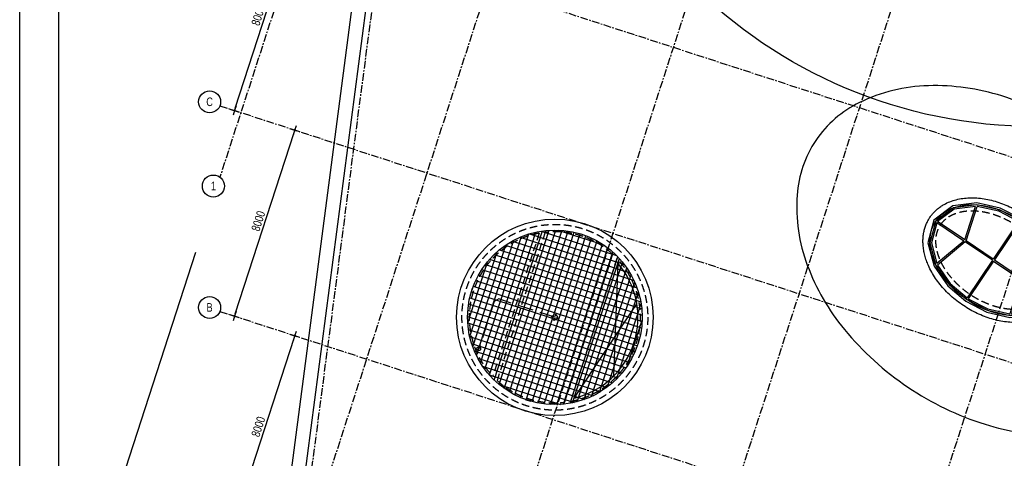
# Model space of a CAD drawing. Header units: millimetres. Extents: x -4106 to 114694, y -37499 to 54647.
# Tile 2 of 109: x -4106 to 36163, y 1077 to 19017. Entities that reach past the tile are written whole.
import ezdxf
from ezdxf.enums import TextEntityAlignment as Align

# ---------------------------------------------------------------- set-up
doc = ezdxf.new("R2010")
doc.units = ezdxf.units.MM
doc.header["$LTSCALE"] = 50
for name, pattern in [('B0301', [25, 12.5, -6.25, 0, -6.25]), ('XREF_05-werkset$0$B0402', [9.375, 6.25, -3.125]), ('XREF_05-werkset$0$B0701', [9.375, 6.25, -3.125]), ('XREF_05-werkset$0$B0702', [4.6875, 3.125, -1.5625]), ('XREF_05-werkset$0$B0703', [18.75, 12.5, -6.25]), ('XREF_STRAMIEN$0$B0201', [50, 31.25, -6.25, 6.25, -6.25]), ('XREF_STRAMIEN$0$B0202', [28.125, 18.75, -3.125, 3.125, -3.125])]:
    doc.linetypes.add(name, pattern=pattern)
for name, color, linetype in [('FOK_ BRANDSLANGHASPELS', 2, 'Continuous'), ('FOK_07_STRAMIEN', 13, 'B0301'), ('FOK_22_BINNENWANDEN', 2, 'Continuous'), ('XREF_05-werkset$0$AA23NH--_METAAL', 242, 'Continuous'), ('XREF_05-werkset$0$AB52----_RIOOLINST', 7, 'Continuous'), ('XREF_05-werkset$0$AI27----_DAKEN', 1, 'Continuous'), ('XREF_05-werkset$0$AI47----_DAKAFW', 242, 'Continuous'), ('XREF_05-werkset$0$AL$8A---_ABT-HULP', 241, 'Continuous'), ('XREF_05-werkset$0$AL23NH--_METAAL', 2, 'Continuous'), ('XREF_05-werkset$0$AL281L3-_STREEPF-OND', 242, 'XREF_05-werkset$0$B0702'), ('XREF_05-werkset$0$AL34MH--_METAAL', 2, 'Continuous'), ('XREF_05-werkset$0$AL52----_RIOOLINST', 2, 'Continuous'), ('XREF_05-werkset$0$AV22E---_TPGBETON', 1, 'XREF_05-werkset$0$B0701'), ('XREF_05_PLAFOND$0$AI45----_PLAFONDAFW', 2, 'Continuous'), ('XREF_STRAMIEN$0$AL$7A---_STRAMIEN', 1, 'XREF_STRAMIEN$0$B0201'), ('XREF_STRAMIEN$0$AM$1A---_ALGEMEEN', 1, 'Continuous'), ('XREF_STRAMIEN$0$BB$7A---_STRAMIEN', 7, 'Continuous'), ('XREF_STRAMIEN$0$BL$7A---_STRAMIEN', 1, 'XREF_STRAMIEN$0$B0202')]:
    doc.layers.add(name, color=color, linetype=linetype)
doc.styles.add('XREF_05-werkset$0$03_50', font='ABTPR.SHX', dxfattribs={"width": 0.8, "height": 175})
doc.styles.add('XREF_STRAMIEN$0$03_1', font='B-GBP.SHX', dxfattribs={"width": 0.8, "height": 3.5})
doc.styles.add('XREF_STRAMIEN$0$03_100', font='B-GBP.SHX', dxfattribs={"width": 0.8, "height": 350})
doc.dimstyles.new('XREF_STRAMIEN$0$03_100', dxfattribs={"dimscale": 100, "dimtxt": 2.5, "dimasz": 1, "dimexe": 2, "dimexo": 0, "dimgap": 1, "dimtad": 1, "dimdec": 0, "dimdsep": 46, "dimtxsty": 'XREF_STRAMIEN$0$03_100', "dimblk": 'XREF_STRAMIEN$0$abt-dot-m', "dimcen": 1, "dimdle": 1, "dimclre": 256, "dimclrt": 3, "dimadec": 3, "dimazin": 0, "dimtfac": 1, "dimtdec": 4, "dimtix": 1, "dimtmove": 2, "dimatfit": 3, "dimldrblk": 'XREF_STRAMIEN$0$dot', "dimfxl": 1, "dimtolj": 1, "dimtzin": 0, "dimarcsym": 0})

# ---------------------------------------------------------------- blocks, each defined once
blk = doc.blocks.new('XREF_05-werkset$0$V-H-39-00U_09145B1')
at = {"layer": 'XREF_05-werkset$0$AL$8A---_ABT-HULP'}
blk.add_ellipse((0, 0), major_axis=(2363, -1593), ratio=0.68421, dxfattribs=at)
at = {"layer": 'XREF_05-werkset$0$AL281L3-_STREEPF-OND', "linetype": 'XREF_05-werkset$0$B0402'}
blk.add_open_spline([(-2157, 1454), (-2182, 1416), (-2205, 1377), (-2246, 1296), (-2264, 1255), (-2295, 1168), (-2308, 1124), (-2330, 1031), (-2338, 984), (-2348, 897), (-2351, 857), (-2354, 777), (-2353, 737), (-2349, 645), (-2344, 595), (-2330, 491), (-2320, 439), (-2295, 331), (-2280, 277), (-2245, 168), (-2225, 113), (-2180, 3), (-2155, -53), (-2101, -164), (-2071, -219), (-2007, -330), (-1972, -385), (-1899, -494), (-1860, -548), (-1777, -655), (-1734, -708), (-1644, -812), (-1596, -863), (-1498, -963), (-1448, -1012), (-1343, -1108), (-1289, -1154), (-1178, -1245), (-1121, -1289), (-1004, -1373), (-945, -1414), (-824, -1492), (-762, -1529), (-637, -1600), (-574, -1634), (-436, -1703), (-361, -1737), (-210, -1800), (-133, -1829), (19, -1881), (95, -1904), (247, -1943), (322, -1960), (472, -1988), (546, -1999), (691, -2014), (763, -2018), (887, -2021), (941, -2020), (1045, -2015), (1096, -2011), (1196, -1999), (1245, -1991), (1340, -1973), (1386, -1962), (1475, -1936), (1519, -1922), (1602, -1891), (1643, -1874), (1723, -1835), (1764, -1813), (1841, -1766), (1878, -1740), (1947, -1686), (1980, -1658), (2042, -1598), (2070, -1567), (2124, -1501), (2149, -1467), (2194, -1396), (2215, -1359), (2252, -1283), (2268, -1243), (2297, -1161), (2309, -1119), (2329, -1033), (2337, -989), (2348, -898), (2352, -851), (2354, -756), (2353, -707), (2345, -607), (2339, -555), (2322, -450), (2311, -396), (2283, -286), (2266, -230), (2226, -116), (2204, -58), (2153, 59), (2124, 117), (2063, 234), (2029, 292), (1957, 408), (1918, 466), (1836, 579), (1793, 636), (1701, 747), (1653, 801), (1553, 908), (1501, 961), (1393, 1063), (1337, 1113), (1222, 1210), (1162, 1257), (1041, 1347), (979, 1391), (852, 1474), (788, 1514), (657, 1590), (590, 1626), (456, 1693), (389, 1725), (253, 1783), (184, 1810), (47, 1859), (-22, 1882), (-159, 1921), (-227, 1939), (-363, 1968), (-430, 1981), (-564, 2001), (-630, 2008), (-760, 2018), (-823, 2020), (-946, 2020), (-1006, 2018), (-1121, 2009), (-1178, 2002), (-1287, 1984), (-1340, 1973), (-1443, 1946), (-1493, 1931), (-1589, 1897), (-1634, 1877), (-1714, 1839), (-1749, 1821), (-1816, 1781), (-1848, 1760), (-1916, 1711), (-1951, 1683), (-2019, 1622), (-2050, 1589), (-2108, 1522), (-2133, 1489), (-2157, 1454)], degree=3, knots=[0, 0, 0, 0, 0.085677, 0.085677, 0.170245, 0.170245, 0.254813, 0.254813, 0.339381, 0.339381, 0.405927, 0.405927, 0.472473, 0.472473, 0.552077, 0.552077, 0.632707, 0.632707, 0.713337, 0.713337, 0.793967, 0.793967, 0.874597, 0.874597, 0.955226, 0.955226, 1.035856, 1.035856, 1.116486, 1.116486, 1.197116, 1.197116, 1.277746, 1.277746, 1.358375, 1.358375, 1.439005, 1.439005, 1.519635, 1.519635, 1.600265, 1.600265, 1.680894, 1.680894, 1.761524, 1.761524, 1.855708, 1.855708, 1.949891, 1.949891, 2.044074, 2.044074, 2.138258, 2.138258, 2.232441, 2.232441, 2.326625, 2.326625, 2.399002, 2.399002, 2.471379, 2.471379, 2.543756, 2.543756, 2.616133, 2.616133, 2.68851, 2.68851, 2.760888, 2.760888, 2.839351, 2.839351, 2.919101, 2.919101, 2.99885, 2.99885, 3.0786, 3.0786, 3.158349, 3.158349, 3.238099, 3.238099, 3.317848, 3.317848, 3.397597, 3.397597, 3.476282, 3.476282, 3.555114, 3.555114, 3.633918, 3.633918, 3.714547, 3.714547, 3.795765, 3.795765, 3.879115, 3.879115, 3.963997, 3.963997, 4.04888, 4.04888, 4.133762, 4.133762, 4.218645, 4.218645, 4.303527, 4.303527, 4.38841, 4.38841, 4.473292, 4.473292, 4.558175, 4.558175, 4.643057, 4.643057, 4.72794, 4.72794, 4.812822, 4.812822, 4.897705, 4.897705, 4.982587, 4.982587, 5.06747, 5.06747, 5.152352, 5.152352, 5.237235, 5.237235, 5.322117, 5.322117, 5.406999, 5.406999, 5.49186, 5.49186, 5.573584, 5.573584, 5.655308, 5.655308, 5.737032, 5.737032, 5.818756, 5.818756, 5.90048, 5.90048, 5.968002, 5.968002, 6.035524, 6.035524, 6.118043, 6.118043, 6.203376, 6.203376, 6.283185, 6.283185, 6.283185, 6.283185], dxfattribs=at)
at = {"layer": 'XREF_05-werkset$0$AL34MH--_METAAL'}
for p, q in [((-1173, 827), (-734, 2195)), ((-1121, 792), (-669, 2198)), ((-1206, 777), (-2319, 1527)), ((-1173, 827), (-2285, 1577)), ((1029, 1581), (-8, 42)), ((1079, 1547), (42, 8)), ((-1206, 777), (-2310, -144)), ((-1154, 742), (-2289, -205)), ((-42, -8), (-1154, 742)), ((-8, 42), (-1121, 792)), ((42, 8), (1154, -742)), ((1154, -742), (2289, 204)), ((1206, -777), (2310, 144)), ((-42, -8), (-1079, -1547)), ((8, -42), (-1030, -1581)), ((8, -42), (1121, -792)), ((1121, -792), (669, -2198)), ((1206, -777), (2319, -1527)), ((1173, -827), (734, -2195)), ((1173, -827), (2285, -1576))]:
    blk.add_line(p, q, dxfattribs=at)
at = {"layer": 'XREF_05-werkset$0$AL34MH--_METAAL', "color": 1}
blk.add_lwpolyline([(-1135, -1684), (-275, -2128), (675, -2343), (1665, -2222), (2433, -1640), (2684, -710), (2425, 253), (1869, 1054), (1135, 1684), (275, 2129), (-676, 2343), (-1666, 2222), (-2433, 1640), (-2684, 710), (-2426, -253), (-1870, -1054)], close=True, dxfattribs=at)
at = {"layer": 'XREF_05-werkset$0$AL34MH--_METAAL'}
blk.add_lwpolyline([(-1090, -1617), (-248, -2052), (679, -2262), (1634, -2145), (2363, -1593), (2601, -710), (2352, 219), (1810, 1000), (1090, 1617), (247, 2053), (-680, 2262), (-1634, 2145), (-2363, 1593), (-2602, 710), (-2352, -219), (-1810, -999)], close=True, dxfattribs=at)
for points in [[(-734, 2195), (-1611, 2087), (-2285, 1577)], [(1029, 1581), (226, 1996), (-669, 2198)], [(-2319, 1527), (-2539, 710), (-2310, -144)], [(2289, 204), (1765, 959), (1079, 1547)], [(2319, -1527), (2539, -710), (2310, 144)], [(-2289, -205), (-1765, -959), (-1079, -1547)], [(-1030, -1581), (-227, -1996), (669, -2198)], [(734, -2195), (1611, -2087), (2285, -1576)]]:
    blk.add_lwpolyline(points, dxfattribs=at)
at = {"layer": 'XREF_05-werkset$0$AL34MH--_METAAL', "color": 2}
blk.add_open_spline([(-2596, 1749), (-2618, 1716), (-2639, 1683), (-2685, 1601), (-2710, 1552), (-2755, 1452), (-2775, 1400), (-2810, 1293), (-2826, 1237), (-2851, 1124), (-2861, 1066), (-2875, 949), (-2880, 890), (-2883, 762), (-2882, 692), (-2872, 553), (-2864, 482), (-2840, 341), (-2825, 271), (-2788, 129), (-2767, 59), (-2717, -82), (-2690, -152), (-2619, -311), (-2575, -400), (-2478, -575), (-2424, -661), (-2309, -831), (-2247, -914), (-2116, -1077), (-2046, -1157), (-1900, -1311), (-1823, -1386), (-1664, -1531), (-1581, -1601), (-1410, -1734), (-1322, -1798), (-1141, -1918), (-1048, -1975), (-860, -2082), (-764, -2132), (-569, -2224), (-471, -2266), (-272, -2342), (-172, -2376), (28, -2435), (129, -2460), (329, -2501), (429, -2517), (628, -2540), (726, -2547), (921, -2551), (1017, -2548), (1187, -2534), (1261, -2524), (1408, -2499), (1480, -2484), (1620, -2446), (1689, -2424), (1822, -2373), (1886, -2345), (2011, -2281), (2072, -2246), (2175, -2178), (2218, -2146), (2303, -2079), (2343, -2043), (2419, -1969), (2455, -1930), (2523, -1850), (2555, -1808), (2614, -1722), (2642, -1677), (2693, -1586), (2717, -1538), (2755, -1450), (2771, -1408), (2800, -1324), (2813, -1282), (2835, -1195), (2845, -1151), (2864, -1043), (2872, -979), (2882, -847), (2883, -779), (2879, -642), (2874, -573), (2857, -435), (2845, -365), (2814, -226), (2796, -156), (2753, -17), (2728, 52), (2673, 191), (2643, 260), (2564, 421), (2514, 513), (2404, 693), (2345, 780), (2219, 951), (2152, 1034), (2011, 1195), (1937, 1273), (1782, 1424), (1702, 1498), (1534, 1638), (1447, 1706), (1270, 1834), (1179, 1894), (994, 2008), (899, 2061), (708, 2160), (611, 2205), (414, 2289), (315, 2326), (116, 2393), (16, 2423), (-184, 2472), (-285, 2493), (-484, 2524), (-583, 2536), (-779, 2549), (-876, 2551), (-1068, 2545), (-1162, 2537), (-1346, 2512), (-1436, 2494), (-1612, 2449), (-1697, 2422), (-1862, 2357), (-1941, 2319), (-2063, 2251), (-2109, 2222), (-2198, 2161), (-2242, 2128), (-2326, 2059), (-2366, 2022), (-2442, 1944), (-2478, 1904), (-2542, 1826), (-2569, 1788), (-2596, 1749)], degree=3, knots=[0, 0, 0, 0, 0.05045, 0.05045, 0.119977, 0.119977, 0.189503, 0.189503, 0.262133, 0.262133, 0.334763, 0.334763, 0.407393, 0.407393, 0.491149, 0.491149, 0.574905, 0.574905, 0.658661, 0.658661, 0.742417, 0.742417, 0.826173, 0.826173, 0.933369, 0.933369, 1.040565, 1.040565, 1.147761, 1.147761, 1.254957, 1.254957, 1.362153, 1.362153, 1.469349, 1.469349, 1.576545, 1.576545, 1.683741, 1.683741, 1.790937, 1.790937, 1.898133, 1.898133, 2.005329, 2.005329, 2.112525, 2.112525, 2.219721, 2.219721, 2.326917, 2.326917, 2.434113, 2.434113, 2.520166, 2.520166, 2.606219, 2.606219, 2.692272, 2.692272, 2.778325, 2.778325, 2.864378, 2.864378, 2.932201, 2.932201, 2.99992, 2.99992, 3.066677, 3.066677, 3.133433, 3.133433, 3.20019, 3.20019, 3.266947, 3.266947, 3.32295, 3.32295, 3.378952, 3.378952, 3.434955, 3.434955, 3.514941, 3.514941, 3.597499, 3.597499, 3.680057, 3.680057, 3.762615, 3.762615, 3.845173, 3.845173, 3.927731, 3.927731, 4.01029, 4.01029, 4.122894, 4.122894, 4.233162, 4.233162, 4.34215, 4.34215, 4.450472, 4.450472, 4.558936, 4.558936, 4.667378, 4.667378, 4.774827, 4.774827, 4.881775, 4.881775, 4.988723, 4.988723, 5.095671, 5.095671, 5.202618, 5.202618, 5.309566, 5.309566, 5.416514, 5.416514, 5.523461, 5.523461, 5.630409, 5.630409, 5.737357, 5.737357, 5.844305, 5.844305, 5.951252, 5.951252, 6.01756, 6.01756, 6.086324, 6.086324, 6.155088, 6.155088, 6.223852, 6.223852, 6.283185, 6.283185, 6.283185, 6.283185], dxfattribs=at)
blk = doc.blocks.new('XREF_05-werkset$0$V-H-52-001_B09145W02')
at = {"layer": 'XREF_05-werkset$0$AL52----_RIOOLINST', "color": 2}
for p, q in [((-154, 0), (-35, 0)), ((0, 154), (0, 35)), ((35, 0), (154, 0)), ((0, -35), (0, -154))]:
    blk.add_line(p, q, dxfattribs=at)
blk.add_circle((0, 0), 110, dxfattribs=at)
at = {"layer": 'XREF_05-werkset$0$AB52----_RIOOLINST', "color": 3, "style": 'XREF_05-werkset$0$03_50', "width": 0.8, "flags": 3}
blk.add_attdef('HWA', (96, -332), '', height=175, dxfattribs=at)
blk = doc.blocks.new('XREF_05-werkset')
at = {"layer": 'XREF_05-werkset$0$AA23NH--_METAAL'}
h = blk.add_hatch(dxfattribs=at)
h.set_pattern_fill('ANSI37', color=256, scale=2000, angle=27.02, style=0)
h.set_pattern_definition([(72.02, (13283.8, 4551.78), (-237.791, 77.171), []), (162.02, (13283.8, 4551.78), (-77.171, -237.791), [])])
edge = h.paths.add_edge_path()
edge.add_arc((17781, 6845), 3570, 0, 360)
at = {"layer": 'XREF_05-werkset$0$AI27----_DAKEN'}
blk.add_lwpolyline([(42983, 4287, 0.132035), (43749, 6519, 0.106652), (43331, 9393, 0.083387), (41814, 12021, 0.072103), (39219, 14376, 0.072103), (36063, 15897, 0.083387), (33058, 16317, 0.106652), (30237, 15626, 0.132035), (28455, 14079, 0.132035), (27689, 11846, 0.106652), (28107, 8972, 0.083387), (29624, 6344, 0.072103), (32218, 3989, 0.072103), (35375, 2468, 0.083387), (38380, 2048, 0.106652), (41201, 2739, 0.132035)], format="xyb", close=True, dxfattribs=at)
at = {"layer": 'XREF_05-werkset$0$AI47----_DAKAFW'}
for points in [[(17776, 37270), (11796, 37270), (6568, -2657), (42250, -14237)], [(17700, 36690), (12305, 36690), (7205, -2254), (42784, -13801)]]:
    blk.add_lwpolyline(points, dxfattribs=at)
at = {"layer": 'XREF_05-werkset$0$AL23NH--_METAAL'}
for points in [[(18154, 3295), (20168, 9501)], [(18508, 3350), (20422, 9248)], [(20361, 9060), (20174, 4431)], [(18569, 3538), (21136, 7394)]]:
    blk.add_lwpolyline(points, dxfattribs=at)
for radius in [4020, 3570]:
    blk.add_circle((17781, 6845), radius, dxfattribs=at)
blk.add_arc((17781, 6845), 3400, 283.3917, 40.6483, dxfattribs=at)
at = {"layer": 'XREF_05-werkset$0$AL52----_RIOOLINST', "linetype": 'XREF_05-werkset$0$B0703'}
blk.add_lwpolyline([(17781, 6845), (15488, 7594), (15299, 7497), (14670, 5558)], dxfattribs=at)
blk.add_circle((14670, 5558), 75, dxfattribs=at)
at = {"layer": 'XREF_05-werkset$0$AV22E---_TPGBETON', "color": 253}
for points in [[(17142, 10287), (15244, 4435)], [(17386, 10323), (15419, 4263)], [(20144, 9428), (18177, 3368)], [(20319, 9256), (18420, 3404)]]:
    blk.add_lwpolyline(points, dxfattribs=at)
blk.add_circle((17781, 6845), 3800, dxfattribs=at)
for start, end in [(100.519, 223.521), (47.9049, 96.7113), (280.519, 43.3346), (227.5457, 276.1351)]:
    blk.add_arc((17781, 6845), 3500, start, end, dxfattribs=at)
blk.add_blockref('XREF_05-werkset$0$V-H-39-00U_09145B1', (35719, 9183))
at = {"rotation": 342.0199999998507}
blk.add_blockref('XREF_05-werkset$0$V-H-52-001_B09145W02', (17781, 6845), dxfattribs=at)
blk = doc.blocks.new('XREF_STRAMIEN$0$B-S-00-00VY')
at = {"layer": 'XREF_STRAMIEN$0$BL$7A---_STRAMIEN', "color": 1, "linetype": 'Continuous'}
blk.add_circle((0, -4.5), 4.5, dxfattribs=at)
at = {"layer": 'XREF_STRAMIEN$0$BB$7A---_STRAMIEN', "color": 3, "style": 'XREF_STRAMIEN$0$03_1', "width": 0.8}
blk.add_attdef('STRAMIEN', text='', height=3.5, dxfattribs=at).set_placement((0, -4.48), align=Align.MIDDLE)
blk = doc.blocks.new('XREF_STRAMIEN$0$abt-dot-m')
for p, q in [((-2, 0), (0, 0)), ((0, 0), (2, 0))]:
    blk.add_line(p, q)
at = {"color": 1, "const_width": 0.5}
blk.add_lwpolyline([(-0.25, 0, 1), (0.25, 0, 1)], format="xyb", close=True, dxfattribs=at)
blk = doc.blocks.new('*D209')
at = {"layer": 'Defpoints', "color": 0}
for p in [(6960, 6152), (7151, 6090), (4491, -1457)]:
    blk.add_point(p, dxfattribs=at)
at = {"layer": 'XREF_STRAMIEN$0$AM$1A---_ALGEMEEN', "lineweight": -2}
for p, q in [((6960, 6152), (7341, 6028)), ((4491, -1457), (4871, -1581))]:
    blk.add_line(p, q, dxfattribs=at)
at = {"layer": 'XREF_STRAMIEN$0$AM$1A---_ALGEMEEN', "color": 0, "lineweight": -2}
blk.add_line((4712, -1424), (7120, 5995), dxfattribs=at)
at = {"layer": 'XREF_STRAMIEN$0$AM$1A---_ALGEMEEN', "color": 0, "lineweight": -2, "xscale": 100, "yscale": 100, "zscale": 100}
for p, rotation in [((7151, 6090), 72.01999999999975), ((4681, -1519), 252.0199999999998)]:
    blk.add_blockref('XREF_STRAMIEN$0$abt-dot-m', p, dxfattribs=dict(at, rotation=rotation))
at = {"layer": 'XREF_STRAMIEN$0$AM$1A---_ALGEMEEN', "color": 3, "insert": (5654, 2370), "char_height": 350, "attachment_point": 5, "rotation": 72.02, "style": 'XREF_STRAMIEN$0$03_100'}
blk.add_mtext('\\A1;8000', dxfattribs=at)
blk = doc.blocks.new('XREF_STRAMIEN$0$dot')
at = {"color": 1, "const_width": 0.5}
blk.add_lwpolyline([(-0.25, 0, 1), (0.25, 0, 1)], format="xyb", close=True, dxfattribs=at)
blk = doc.blocks.new('*D256')
at = {"layer": 'Defpoints', "color": 0}
for p in [(6960, 14563), (7151, 14501), (4491, 6953)]:
    blk.add_point(p, dxfattribs=at)
at = {"layer": 'XREF_STRAMIEN$0$AM$1A---_ALGEMEEN', "lineweight": -2}
for p, q in [((6960, 14563), (7341, 14439)), ((4491, 6953), (4871, 6830))]:
    blk.add_line(p, q, dxfattribs=at)
at = {"layer": 'XREF_STRAMIEN$0$AM$1A---_ALGEMEEN', "color": 0, "lineweight": -2}
blk.add_line((4712, 6987), (7120, 14406), dxfattribs=at)
at = {"layer": 'XREF_STRAMIEN$0$AM$1A---_ALGEMEEN', "color": 0, "lineweight": -2, "xscale": 100, "yscale": 100, "zscale": 100}
for p, rotation in [((7151, 14501), 72.01999999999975), ((4681, 6892), 252.0199999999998)]:
    blk.add_blockref('XREF_STRAMIEN$0$abt-dot-m', p, dxfattribs=dict(at, rotation=rotation))
at = {"layer": 'XREF_STRAMIEN$0$AM$1A---_ALGEMEEN', "color": 3, "insert": (5654, 10781), "char_height": 350, "attachment_point": 5, "rotation": 72.02, "style": 'XREF_STRAMIEN$0$03_100'}
blk.add_mtext('\\A1;8000', dxfattribs=at)
blk = doc.blocks.new('*D257')
at = {"layer": 'Defpoints', "color": 0}
for p in [(6960, 22973), (7151, 22912), (4491, 15364)]:
    blk.add_point(p, dxfattribs=at)
at = {"layer": 'XREF_STRAMIEN$0$AM$1A---_ALGEMEEN', "lineweight": -2}
for p, q in [((6960, 22973), (7341, 22850)), ((4491, 15364), (4871, 15241))]:
    blk.add_line(p, q, dxfattribs=at)
at = {"layer": 'XREF_STRAMIEN$0$AM$1A---_ALGEMEEN', "color": 0, "lineweight": -2}
blk.add_line((4712, 15397), (7120, 22817), dxfattribs=at)
at = {"layer": 'XREF_STRAMIEN$0$AM$1A---_ALGEMEEN', "color": 0, "lineweight": -2, "xscale": 100, "yscale": 100, "zscale": 100}
for p, rotation in [((7151, 22912), 72.01999999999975), ((4681, 15302), 252.0199999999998)]:
    blk.add_blockref('XREF_STRAMIEN$0$abt-dot-m', p, dxfattribs=dict(at, rotation=rotation))
at = {"layer": 'XREF_STRAMIEN$0$AM$1A---_ALGEMEEN', "color": 3, "insert": (5654, 19192), "char_height": 350, "attachment_point": 5, "rotation": 72.02, "style": 'XREF_STRAMIEN$0$03_100'}
blk.add_mtext('\\A1;8000', dxfattribs=at)
blk = doc.blocks.new('XREF_05_PLAFOND')
at = {"layer": 'XREF_05_PLAFOND$0$AI45----_PLAFONDAFW'}
h = blk.add_hatch(dxfattribs=at)
h.set_pattern_fill('_USER,_O', color=256, scale=600, angle=90, pattern_type=0)
h.set_pattern_definition([(81.94, (95233.5, 35104.6), (-594.073, 84.126), [])])
edge = h.paths.add_edge_path(flags=16)
edge.add_arc((41622, 26897), 5450, 0, 360)
h.paths.add_polyline_path([(49934, 30177), (51534, 30177), (51534, 27777), (49934, 27777)], flags=16)
edge = h.paths.add_edge_path(flags=16)
edge.add_arc((86127, 26613), 3800, 0, 360)
edge = h.paths.add_edge_path(flags=16)
edge.add_arc((74999, -10767), 5450, 0, 360)
edge = h.paths.add_edge_path()
edge.add_line((31231, 21828), (22997, 22270))
edge.add_line((22997, 22270), (24807, 36095))
edge.add_line((24807, 36095), (95374, 36095))
edge.add_line((95374, 36095), (86393, -27328))
edge.add_line((86393, -27328), (68974, -21675))
edge.add_line((68974, -21675), (69214, 10716))
edge.add_arc((59885, 10785), 9330, 359.5745, 446.6108)
edge.add_line((60436, 20099), (31231, 21828))
h = blk.add_hatch(dxfattribs=at)
h.set_pattern_fill('_USER,_O', color=256, scale=1800, pattern_type=0)
h.set_pattern_definition([(351.94, (95233.5, 35104.6), (252.378, 1782.22), [])])
edge = h.paths.add_edge_path(flags=16)
edge.add_arc((74999, -10767), 5450, 0, 360)
edge = h.paths.add_edge_path(flags=16)
edge.add_arc((41622, 26897), 5450, 0, 360)
h.paths.add_polyline_path([(49934, 30177), (51534, 30177), (51534, 27777), (49934, 27777)], flags=16)
edge = h.paths.add_edge_path(flags=16)
edge.add_arc((86127, 26613), 3800, 0, 360)
edge = h.paths.add_edge_path()
edge.add_line((31231, 21828), (22997, 22270))
edge.add_line((22997, 22270), (24807, 36095))
edge.add_line((24807, 36095), (95374, 36095))
edge.add_line((95374, 36095), (86393, -27328))
edge.add_line((86393, -27328), (68974, -21675))
edge.add_line((68974, -21675), (69214, 10716))
edge.add_arc((59885, 10785), 9330, 359.5745, 446.6108)
edge.add_line((60436, 20099), (31231, 21828))
blk = doc.blocks.new('A$C4D8164B4')
at = {"layer": 'FOK_ BRANDSLANGHASPELS'}
h = blk.add_hatch(color=252, dxfattribs=at)
edge = h.paths.add_edge_path()
edge.add_arc((20129, 20117), 357, 0, 360)
at = {"layer": 'FOK_ BRANDSLANGHASPELS', "color": 2}
blk.add_circle((20000, 20000), 20000, dxfattribs=at)
at = {"layer": 'FOK_ BRANDSLANGHASPELS', "color": 6}
blk.add_circle((20129, 20117), 357, dxfattribs=at)
blk = doc.blocks.new('A$C346C0858')
at = {"layer": 'Defpoints'}
for points in [[(0, 0), (0, 84000), (118800, 84000), (118800, 0)], [(1569, 1982), (110153, 1982), (110153, 80482), (1600, 80482)]]:
    blk.add_lwpolyline(points, close=True, dxfattribs=at)
blk = doc.blocks.new('XREF_STRAMIEN')
at = {"layer": 'XREF_STRAMIEN$0$AL$7A---_STRAMIEN', "ltscale": 0.2}
for p, q in [((13327.6, 42612.9), (6639.6, -8462.8)), ((4081.1, 23907.8), (99881.1, -7182.6)), ((4081.1, 15497), (99881.1, -15593.3)), ((4081.1, 7086.3), (99881.1, -24004))]:
    blk.add_line(p, q, dxfattribs=at)
for points in [[(14153.9, 43612.9), (4081.1, 12575.2)], [(22564.6, 43612.9), (5757.2, -8176.5)], [(30975.4, 43612.9), (13366.5, -10645.9)], [(39386.1, 43612.9), (20975.8, -13115.4)], [(47796.9, 43612.9), (28585.1, -15584.9)]]:
    blk.add_lwpolyline(points, dxfattribs=at)
ref = blk.add_blockref('XREF_STRAMIEN$0$B-S-00-00VY', (3660.4, 16106.7), dxfattribs=dict(xscale=100, yscale=100.0000000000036))
ref.add_attrib('STRAMIEN', 'C', dxfattribs={"layer": 'XREF_STRAMIEN$0$BB$7A---_STRAMIEN', "color": 3, "height": 350, "style": 'XREF_STRAMIEN$0$03_100', "width": 0.8}).set_placement((3660.4, 15659.2), align=Align.MIDDLE)
ref = blk.add_blockref('XREF_STRAMIEN$0$B-S-00-00VY', (3816.8, 12661), dxfattribs=dict(xscale=100, yscale=100))
ref.add_attrib('STRAMIEN', '1', dxfattribs={"layer": 'XREF_STRAMIEN$0$BB$7A---_STRAMIEN', "color": 3, "height": 350, "style": 'XREF_STRAMIEN$0$03_100', "width": 0.8}).set_placement((3816.8, 12213.5), align=Align.MIDDLE)
ref = blk.add_blockref('XREF_STRAMIEN$0$B-S-00-00VY', (3660.4, 7695.9), dxfattribs=dict(xscale=100, yscale=100.0000000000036))
ref.add_attrib('STRAMIEN', 'B', dxfattribs={"layer": 'XREF_STRAMIEN$0$BB$7A---_STRAMIEN', "color": 3, "height": 350, "style": 'XREF_STRAMIEN$0$03_100', "width": 0.8}).set_placement((3660.4, 7248.4), align=Align.MIDDLE)
at = {"layer": 'XREF_STRAMIEN$0$AM$1A---_ALGEMEEN'}
for p1, p2, picture, middle in [((4490.9, 15364.1), (6960.3, 22973.4), '*D257', (5654.3, 19191.9)), ((4490.9, 6953.3), (6960.3, 14562.6), '*D256', (5654.3, 10781.1)), ((4490.9, -1457.4), (6960.3, 6151.9), '*D209', (5654.3, 2370.4))]:
    dim = blk.add_aligned_dim(p1=p1, p2=p2, distance=-200, dimstyle='XREF_STRAMIEN$0$03_100', dxfattribs=at)
    dim.commit()
    dim.dimension.update_dxf_attribs({"geometry": picture, "text_midpoint": middle})

msp = doc.modelspace()

# ---------------------------------------------------------------- linework, layer by layer
at = {"layer": 'Defpoints'}
msp.add_line((3081.1, 9493.9), (-1852.1, -5707), dxfattribs=at)

# ---------------------------------------------------------------- block references
msp.add_blockref('XREF_05_PLAFOND', (0, 0))
msp.add_blockref('A$C346C0858', (-4105.9, -35419.3), dxfattribs=at)
at = {"layer": 'FOK_ BRANDSLANGHASPELS'}
msp.add_blockref('A$C4D8164B4', (17457.6, 14646.8), dxfattribs=at)
at = {"layer": 'FOK_07_STRAMIEN'}
msp.add_blockref('XREF_STRAMIEN', (0, 0), dxfattribs=at)
at = {"layer": 'FOK_22_BINNENWANDEN'}
msp.add_blockref('XREF_05-werkset', (0, 0), dxfattribs=at)

doc.saveas('drawing.dxf')
